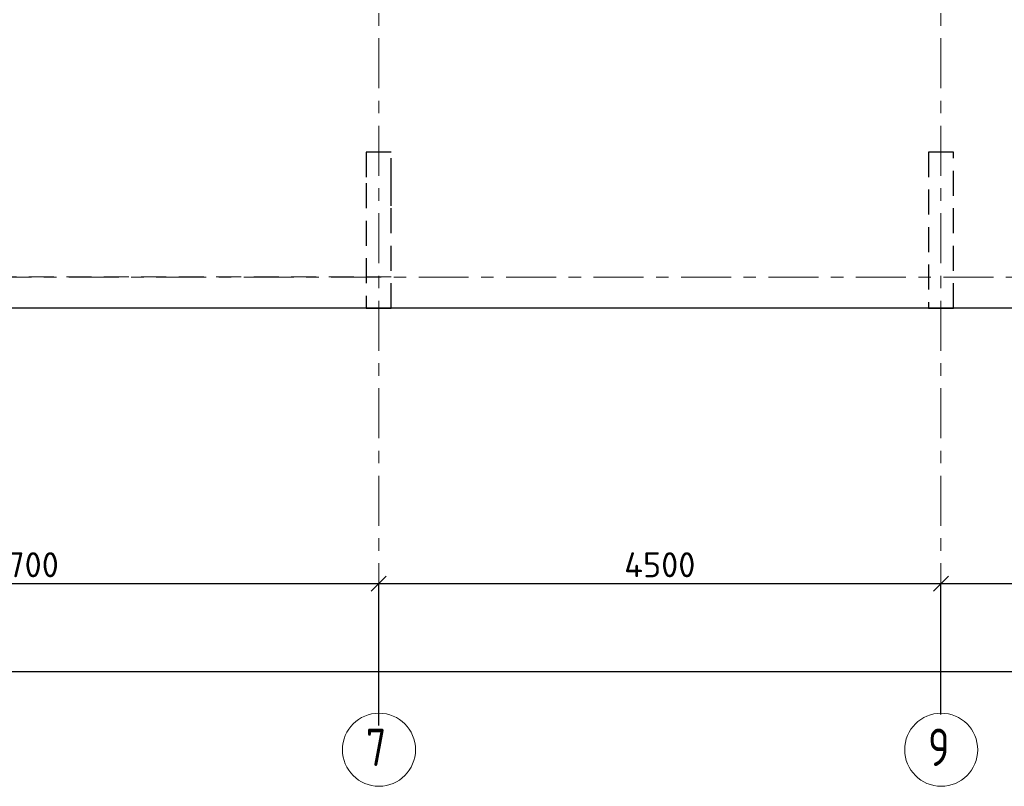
# Model space of a CAD drawing. Header units: metres. Extents: x -38 to 90, y -15 to 21.
# Tile 23 of 127: x 16.58 to 24.46, y -4.07 to 2.06. Entities that reach past the tile are written whole.
import ezdxf

# ---------------------------------------------------------------- set-up
doc = ezdxf.new("R2010")
doc.units = ezdxf.units.M
doc.header["$PDMODE"] = 65
for name, pattern in [('______11', [0.5, 0.4, -0.05, 0, -0.05]), ('______2', [0.27, 0.2, -0.07]), ('______3', [0.5, 0.4, -0.1]), ('______5', [1.1, 0.8, -0.1, 0.1, -0.1])]:
    doc.linetypes.add(name, pattern=pattern)
for name, color, linetype, lineweight in [('XR$2$Осевая линия (1)', 7, '______5', 13), ('XR$2$Размерная линия (1)', 7, 'Continuous', 13), ('XR$3$Балка (1)', 7, '______3', 13), ('XR$3$Перекрытие (1)', 7, 'Continuous', 35)]:
    doc.layers.add(name, color=color, linetype=linetype, lineweight=lineweight)
doc.layers.add('XR$5$Стена_ бетон несущ.', color=7, linetype='Continuous', lineweight=70, true_color=0xb4b496)
doc.styles.add('ISOCPEUR', font='txt')
doc.dimstyles.new('DIMSTYLE_3', dxfattribs={"dimtxt": 0.2, "dimasz": 0.2, "dimexe": 0, "dimexo": 0, "dimgap": 0.1, "dimtad": 2, "dimdec": 0, "dimlfac": 1000, "dimrnd": 5, "dimzin": 12, "dimdsep": 46, "dimtxsty": 'ISOCPEUR', "dimblk1": 'ALL_ML_STRICH', "dimblk2": 'ALL_ML_STRICH', "dimsah": 1, "dimcen": 0, "dimclrd": 7, "dimclre": 256, "dimclrt": 7, "dimadec": 0, "dimazin": 0, "dimtfac": 1, "dimtdec": 0, "dimtix": 1, "dimtmove": 2, "dimatfit": 3, "dimfxl": 0, "dimtzin": 0, "dimlwd": 0, "dimlwe": -3, "dimarcsym": 0})

# ---------------------------------------------------------------- blocks, each defined once
blk = doc.blocks.new('ALL_ML_STRICH')
at = {"color": 0, "linetype": 'ByBlock', "lineweight": -2}
for p, q in [((0, -0.5), (0, 0.5)), ((-1, 0), (0.5, 0)), ((-0.3, -0.3), (0.3, 0.3))]:
    blk.add_line(p, q, dxfattribs=at)
blk = doc.blocks.new('*D12')
at = {"layer": 'DEFPOINTS', "color": 7, "linetype": 'Continuous', "lineweight": 13, "transparency": 33554687}
for p in [(0.5, -3.1033), (61.6, -3.1401), (0.5, -3.1563)]:
    blk.add_point(p, dxfattribs=at)
at = {"layer": 'XR$2$Размерная линия (1)', "color": 9, "linetype": 'Continuous', "lineweight": -2, "true_color": 0xc7c7c7, "transparency": 33554687}
for p, q in [((0.5, -3.1233), (0.5, -3.1563)), ((61.6, -3.1563), (61.6, -3.1563))]:
    blk.add_line(p, q, dxfattribs=at)
at = {"layer": 'XR$2$Размерная линия (1)', "color": 7, "linetype": 'Continuous', "lineweight": -2, "transparency": 33554687}
blk.add_line((0.5, -3.1563), (61.6, -3.1563), dxfattribs=at)
at = {"layer": 'XR$2$Размерная линия (1)', "color": 7, "linetype": 'Continuous', "lineweight": 13, "transparency": 33554687, "xscale": 0.2, "yscale": 0.2, "zscale": 0.2, "rotation": 180}
blk.add_blockref('ALL_ML_STRICH', (0.5, -3.1563), dxfattribs=at)
at = {"layer": 'XR$2$Размерная линия (1)', "color": 7, "linetype": 'Continuous', "lineweight": 13, "transparency": 33554687, "xscale": 0.2, "yscale": 0.2, "zscale": 0.2}
blk.add_blockref('ALL_ML_STRICH', (61.6, -3.1563), dxfattribs=at)
at = {"layer": 'XR$2$Размерная линия (1)', "color": 7, "linetype": 'Continuous', "lineweight": 13, "transparency": 33554687, "insert": (31.1, -3.0063), "char_height": 0.2, "width": 1, "attachment_point": 5, "style": 'ISOCPEUR'}
blk.add_mtext('\\A1;{61100}', dxfattribs=at)
blk = doc.blocks.new('*D16')
at = {"layer": 'DEFPOINTS', "color": 7, "linetype": 'Continuous', "lineweight": 13, "transparency": 33554687}
for p in [(13.75, -2.452), (13.75, -3.5132), (19.45, -3.6075)]:
    blk.add_point(p, dxfattribs=at)
at = {"layer": 'XR$2$Размерная линия (1)', "color": 9, "linetype": 'Continuous', "lineweight": -2, "true_color": 0xc7c7c7, "transparency": 33554687}
for p, q in [((13.75, -3.4932), (13.75, -2.452)), ((19.45, -3.5875), (19.45, -2.452))]:
    blk.add_line(p, q, dxfattribs=at)
at = {"layer": 'XR$2$Размерная линия (1)', "color": 7, "linetype": 'Continuous', "lineweight": -2, "transparency": 33554687}
blk.add_line((13.75, -2.452), (19.45, -2.452), dxfattribs=at)
at = {"layer": 'XR$2$Размерная линия (1)', "color": 7, "linetype": 'Continuous', "lineweight": 13, "transparency": 33554687, "xscale": 0.2, "yscale": 0.2, "zscale": 0.2, "rotation": 180}
blk.add_blockref('ALL_ML_STRICH', (13.75, -2.452), dxfattribs=at)
at = {"layer": 'XR$2$Размерная линия (1)', "color": 7, "linetype": 'Continuous', "lineweight": 13, "transparency": 33554687, "xscale": 0.2, "yscale": 0.2, "zscale": 0.2}
blk.add_blockref('ALL_ML_STRICH', (19.45, -2.452), dxfattribs=at)
at = {"layer": 'XR$2$Размерная линия (1)', "color": 7, "linetype": 'Continuous', "lineweight": 13, "transparency": 33554687, "insert": (16.61, -2.302), "char_height": 0.2, "width": 0.8, "attachment_point": 5, "style": 'ISOCPEUR'}
blk.add_mtext('\\A1;{5700}', dxfattribs=at)
blk = doc.blocks.new('*D17')
at = {"layer": 'DEFPOINTS', "color": 7, "linetype": 'Continuous', "lineweight": 13, "transparency": 33554687}
for p in [(19.45, -2.452), (23.95, -3.5208), (19.45, -3.6075)]:
    blk.add_point(p, dxfattribs=at)
at = {"layer": 'XR$2$Размерная линия (1)', "color": 9, "linetype": 'Continuous', "lineweight": -2, "true_color": 0xc7c7c7, "transparency": 33554687}
for p, q in [((19.45, -3.5875), (19.45, -2.452)), ((23.95, -3.5008), (23.95, -2.452))]:
    blk.add_line(p, q, dxfattribs=at)
at = {"layer": 'XR$2$Размерная линия (1)', "color": 7, "linetype": 'Continuous', "lineweight": -2, "transparency": 33554687}
blk.add_line((19.45, -2.452), (23.95, -2.452), dxfattribs=at)
at = {"layer": 'XR$2$Размерная линия (1)', "color": 7, "linetype": 'Continuous', "lineweight": 13, "transparency": 33554687, "xscale": 0.2, "yscale": 0.2, "zscale": 0.2, "rotation": 180}
blk.add_blockref('ALL_ML_STRICH', (19.45, -2.452), dxfattribs=at)
at = {"layer": 'XR$2$Размерная линия (1)', "color": 7, "linetype": 'Continuous', "lineweight": 13, "transparency": 33554687, "xscale": 0.2, "yscale": 0.2, "zscale": 0.2}
blk.add_blockref('ALL_ML_STRICH', (23.95, -2.452), dxfattribs=at)
at = {"layer": 'XR$2$Размерная линия (1)', "color": 7, "linetype": 'Continuous', "lineweight": 13, "transparency": 33554687, "insert": (21.7, -2.302), "char_height": 0.2, "width": 0.8, "attachment_point": 5, "style": 'ISOCPEUR'}
blk.add_mtext('\\A1;{4500}', dxfattribs=at)
blk = doc.blocks.new('*D18')
at = {"layer": 'DEFPOINTS', "color": 7, "linetype": 'Continuous', "lineweight": 13, "transparency": 33554687}
for p in [(23.95, -2.452), (23.95, -3.5208), (28.45, -3.6233)]:
    blk.add_point(p, dxfattribs=at)
at = {"layer": 'XR$2$Размерная линия (1)', "color": 9, "linetype": 'Continuous', "lineweight": -2, "true_color": 0xc7c7c7, "transparency": 33554687}
for p, q in [((23.95, -3.5008), (23.95, -2.452)), ((28.45, -3.6033), (28.45, -2.452))]:
    blk.add_line(p, q, dxfattribs=at)
at = {"layer": 'XR$2$Размерная линия (1)', "color": 7, "linetype": 'Continuous', "lineweight": -2, "transparency": 33554687}
blk.add_line((23.95, -2.452), (28.45, -2.452), dxfattribs=at)
at = {"layer": 'XR$2$Размерная линия (1)', "color": 7, "linetype": 'Continuous', "lineweight": 13, "transparency": 33554687, "xscale": 0.2, "yscale": 0.2, "zscale": 0.2, "rotation": 180}
blk.add_blockref('ALL_ML_STRICH', (23.95, -2.452), dxfattribs=at)
at = {"layer": 'XR$2$Размерная линия (1)', "color": 7, "linetype": 'Continuous', "lineweight": 13, "transparency": 33554687, "xscale": 0.2, "yscale": 0.2, "zscale": 0.2}
blk.add_blockref('ALL_ML_STRICH', (28.45, -2.452), dxfattribs=at)
at = {"layer": 'XR$2$Размерная линия (1)', "color": 7, "linetype": 'Continuous', "lineweight": 13, "transparency": 33554687, "insert": (26.2, -2.302), "char_height": 0.2, "width": 0.8, "attachment_point": 5, "style": 'ISOCPEUR'}
blk.add_mtext('\\A1;{4500}', dxfattribs=at)

msp = doc.modelspace()

# ---------------------------------------------------------------- linework, layer by layer
at = {"layer": 'XR$2$Осевая линия (1)', "color": 253, "linetype": '______11', "lineweight": 13, "true_color": 0xa0a0a0, "transparency": 33554687}
for p, q in [((19.45, -3.39), (19.45, 8.13)), ((23.95, -3.39), (23.95, 8.13)), ((-2.63, 0), (62.6, 0))]:
    msp.add_line(p, q, dxfattribs=at)
at = {"layer": 'XR$2$Осевая линия (1)', "color": 7, "linetype": 'Continuous', "lineweight": 13, "transparency": 33554687}
for centre in [(19.4524, -3.7819), (23.9524, -3.7819)]:
    msp.add_circle(centre, 0.2924, dxfattribs=at)
at = {"layer": 'XR$3$Балка (1)', "color": 7, "linetype": '______2', "lineweight": 18, "transparency": 33554687}
for p, q in [((19.55, 0.0002), (13.6501, 0.0002)), ((19.55, -0.2498), (19.55, 0.0002))]:
    msp.add_line(p, q, dxfattribs=at)
at = {"layer": 'XR$3$Перекрытие (1)', "color": 7, "linetype": 'Continuous', "lineweight": 25, "transparency": 33554687}
for p, q in [((19.55, -0.2498), (13.6501, -0.2498)), ((25.925, -0.2499), (19.55, -0.2498))]:
    msp.add_line(p, q, dxfattribs=at)
at = {"layer": 'XR$5$Стена_ бетон несущ.', "color": 253, "linetype": '______2', "lineweight": -3, "true_color": 0xa0a0a0, "transparency": 33554687}
for p, q in [((19.55, 1), (19.35, 1)), ((19.35, 1), (19.35, 0.75)), ((19.55, 0.75), (19.55, 1)), ((24.05, 1), (23.85, 1)), ((23.85, 1), (23.85, -0.25)), ((24.05, -0.25), (24.05, 1)), ((19.35, 0.75), (19.35, -0.25)), ((19.55, 0.5702), (19.55, 0.75)), ((19.55, -0.25), (19.55, 0.5702)), ((19.35, -0.25), (19.55, -0.25)), ((23.85, -0.25), (24.05, -0.25))]:
    msp.add_line(p, q, dxfattribs=at)

# ---------------------------------------------------------------- texts
at = {"layer": 'XR$2$Осевая линия (1)', "color": 7, "linetype": 'Continuous', "lineweight": 13, "transparency": 33554687, "char_height": 0.3, "width": 0.326407, "attachment_point": 7, "style": 'ISOCPEUR'}
for s, insert in [('\\W0.78;7', (19.3474, -3.9124)), ('\\W0.78;9', (23.8474, -3.9124))]:
    msp.add_mtext(s, dxfattribs=dict(at, insert=insert))

# ---------------------------------------------------------------- dimensions: what is measured, and where the dimension line sits
at = {"layer": 'XR$2$Размерная линия (1)', "color": 7, "linetype": 'Continuous', "lineweight": 13, "transparency": 33554687}
for base, p1, p2, picture, middle in [((19.45, -2.452), (13.75, -3.4932), (19.45, -3.5875), '*D16', (16.61, -2.302)), ((23.95, -2.452), (19.45, -3.5875), (23.95, -3.5008), '*D17', (21.7, -2.302)), ((28.45, -2.452), (23.95, -3.5008), (28.45, -3.6033), '*D18', (26.2, -2.302)), ((61.6, -3.1563), (0.5, -3.1233), (61.6, -3.1563), '*D12', (31.1, -3.0063))]:
    dim = msp.add_linear_dim(base=base, p1=p1, p2=p2, dimstyle='DIMSTYLE_3', override={"dimpost": '<>', "dimclrd": 7, "dimclre": 9, "dimclrt": 7, "dimlwd": 0, "dimlwe": 65533}, dxfattribs=at)
    dim.commit()
    dim.dimension.update_dxf_attribs({"geometry": picture, "text_midpoint": middle, "dimtype": 160})

doc.saveas('drawing.dxf')
